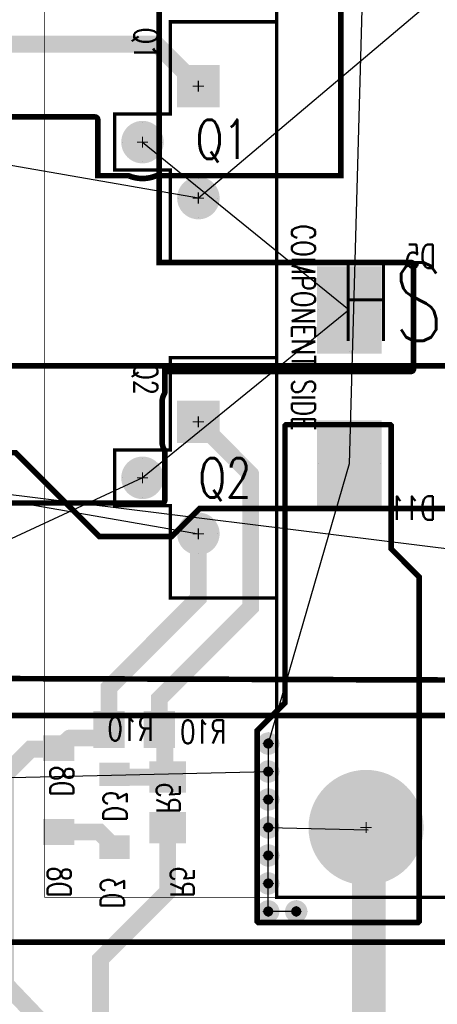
# Model space of a CAD drawing. Extents: x -7 to 11.7, y -5.4 to 6.4.
# Tile 12 of 27: x 2.255 to 3.003, y 0.884 to 2.644. Entities that reach past the tile are written whole.
import ezdxf

# ---------------------------------------------------------------- set-up
doc = ezdxf.new("R2010")
doc.units = 0
for name, pattern in [('SIG_3', [2, 1, 1]), ('SIG_33', [2, 1, 1]), ('SIG_36', [2, 1, 1]), ('SIG_38', [2, 1, 1]), ('SIG_40', [2, 1, 1]), ('SIG_48', [2, 1, 1]), ('SIG_5', [2, 1, 1]), ('SIG_7', [2, 1, 1])]:
    doc.linetypes.add(name, pattern=pattern)
for name, color, linetype in [('DRIL_NPLTE_THRU_01', 16, 'CONTINUOUS'), ('DRIL_NPLTE_THRU_02', 176, 'CONTINUOUS'), ('DRIL_PLTE_THRU_01', 16, 'CONTINUOUS'), ('DRIL_PLTE_THRU_02', 176, 'CONTINUOUS'), ('DRIL_SYMBOL', 254, 'CONTINUOUS'), ('LINK_00', 2, 'CONTINUOUS'), ('PADS_BOT', 5, 'CONTINUOUS'), ('PADS_INNER', 1, 'CONTINUOUS'), ('PADS_TOP', 1, 'CONTINUOUS'), ('PADS_XR_131', 3, 'CONTINUOUS'), ('PADS_XR_132', 6, 'CONTINUOUS'), ('PADS_XR_133', 254, 'CONTINUOUS'), ('PART_NAME_123', 255, 'CONTINUOUS'), ('PART_NAME_124', 6, 'CONTINUOUS'), ('PART_NAME_129', 2, 'CONTINUOUS'), ('PART_NAME_130', 106, 'CONTINUOUS'), ('PART_TOP_2DLINE_123', 255, 'CONTINUOUS'), ('PART_TOP_2DLINE_129', 2, 'CONTINUOUS'), ('PART_TOP_TEXT_123', 255, 'CONTINUOUS'), ('POUR_OUTLINE_01', 1, 'CONTINUOUS'), ('POUR_OUTLINE_02', 5, 'CONTINUOUS'), ('POUR_PADTHERM_01', 1, 'CONTINUOUS'), ('POUR_PADTHERM_02', 5, 'CONTINUOUS'), ('POUR_VIATHERM_01', 1, 'CONTINUOUS'), ('POUR_VIATHERM_02', 5, 'CONTINUOUS'), ('TRACE_01', 1, 'CONTINUOUS'), ('TRACE_02', 5, 'CONTINUOUS'), ('VIAPTS', 56, 'CONTINUOUS')]:
    doc.layers.add(name, color=color, linetype=linetype)
doc.styles.add('W0$001', font='simplex', dxfattribs={"width": 0.75})
doc.styles.add('W0$006', font='simplex', dxfattribs={"width": 0.75})
doc.styles.add('W0$008', font='simplex', dxfattribs={"width": 0.75})

# ---------------------------------------------------------------- blocks, each defined once
blk = doc.blocks.new('POUR_OUTLINE_20')
at = {"layer": 'POUR_OUTLINE_02', "const_width": 0.01}
blk.add_lwpolyline([(-14.7321, -16.67), (-14.73, -16.6679), (-14.73, -16.0521), (-14.78, -16.0021), (-14.78, -15.7821), (-14.7821, -15.78), (-14.9679, -15.78), (-14.97, -15.7821), (-14.97, -16.2771), (-15.02, -16.3271), (-15.02, -16.6679), (-15.0179, -16.67)], close=True, dxfattribs=at)
blk = doc.blocks.new('POUR_VIATHERM_43')
at = {"layer": 'POUR_VIATHERM_02'}
for points in [[(-15, -16.48), (-15, -16.48)], [(-15.02, -16.5), (-15.02, -16.5)], [(-14.98, -16.5), (-14.98, -16.5)], [(-15, -16.52), (-15, -16.52)]]:
    blk.add_lwpolyline(points, dxfattribs=at)
blk = doc.blocks.new('POUR_VIATHERM_44')
at = {"layer": 'POUR_VIATHERM_02'}
for points in [[(-15, -16.38), (-15, -16.38)], [(-15.02, -16.4), (-15.02, -16.4)], [(-14.98, -16.4), (-14.98, -16.4)], [(-15, -16.42), (-15, -16.42)]]:
    blk.add_lwpolyline(points, dxfattribs=at)
blk = doc.blocks.new('POUR_PADTHERM_45')
at = {"layer": 'POUR_PADTHERM_02'}
for points in [[(-14.855, -15.775), (-14.855, -15.775, 1), (-14.855, -15.775), (-14.855, -15.775, 1), (-14.855, -15.775)], [(-14.91, -15.85), (-14.91, -15.85, 1), (-14.91, -15.85), (-14.91, -15.85, 1), (-14.91, -15.85)], [(-14.8, -15.85), (-14.8, -15.85, 1), (-14.8, -15.85), (-14.8, -15.85, 1), (-14.8, -15.85)], [(-14.855, -15.925), (-14.855, -15.925, 1), (-14.855, -15.925), (-14.855, -15.925, 1), (-14.855, -15.925)]]:
    blk.add_lwpolyline(points, format="xyb", dxfattribs=at)
blk = doc.blocks.new('POUR_VIATHERM_46')
at = {"layer": 'POUR_VIATHERM_02'}
for points in [[(-15, -16.33), (-15, -16.33)], [(-15.02, -16.35), (-15.02, -16.35)], [(-14.98, -16.35), (-14.98, -16.35)], [(-15, -16.37), (-15, -16.37)]]:
    blk.add_lwpolyline(points, dxfattribs=at)
blk = doc.blocks.new('POUR_VIATHERM_47')
at = {"layer": 'POUR_VIATHERM_02'}
for points in [[(-14.95, -16.63), (-14.95, -16.63)], [(-14.97, -16.65), (-14.97, -16.65)], [(-14.93, -16.65), (-14.93, -16.65)], [(-14.95, -16.67), (-14.95, -16.67)]]:
    blk.add_lwpolyline(points, dxfattribs=at)
blk = doc.blocks.new('POUR_VIATHERM_48')
at = {"layer": 'POUR_VIATHERM_02'}
for points in [[(-15, -16.63), (-15, -16.63)], [(-15.02, -16.65), (-15.02, -16.65)], [(-14.98, -16.65), (-14.98, -16.65)], [(-15, -16.67), (-15, -16.67)]]:
    blk.add_lwpolyline(points, dxfattribs=at)
blk = doc.blocks.new('POUR_VIATHERM_49')
at = {"layer": 'POUR_VIATHERM_02'}
for points in [[(-15, -16.43), (-15, -16.43)], [(-15.02, -16.45), (-15.02, -16.45)], [(-14.98, -16.45), (-14.98, -16.45)], [(-15, -16.47), (-15, -16.47)]]:
    blk.add_lwpolyline(points, dxfattribs=at)
blk = doc.blocks.new('POUR_VIATHERM_50')
at = {"layer": 'POUR_VIATHERM_02'}
for points in [[(-15, -16.58), (-15, -16.58)], [(-15.02, -16.6), (-15.02, -16.6)], [(-14.98, -16.6), (-14.98, -16.6)], [(-15, -16.62), (-15, -16.62)]]:
    blk.add_lwpolyline(points, dxfattribs=at)
blk = doc.blocks.new('POUR_VIATHERM_51')
at = {"layer": 'POUR_VIATHERM_02'}
for points in [[(-15, -16.53), (-15, -16.53)], [(-15.02, -16.55), (-15.02, -16.55)], [(-14.98, -16.55), (-14.98, -16.55)], [(-15, -16.57), (-15, -16.57)]]:
    blk.add_lwpolyline(points, dxfattribs=at)
blk = doc.blocks.new('POUR_HEADER_1')
for name in ['POUR_OUTLINE_20', 'POUR_PADTHERM_45', 'POUR_VIATHERM_46', 'POUR_VIATHERM_44', 'POUR_VIATHERM_49', 'POUR_VIATHERM_43', 'POUR_VIATHERM_51', 'POUR_VIATHERM_50', 'POUR_VIATHERM_48', 'POUR_VIATHERM_47']:
    blk.add_blockref(name, (15.025, 16.67))
blk = doc.blocks.new('POUR_OUTLINE_107')
at = {"layer": 'POUR_OUTLINE_01', "const_width": 0.01}
blk.add_lwpolyline([(-14.13, -16.2381), (-14.13, -15.96), (-14.42, -15.96), (-14.42, -15.93), (-15.1229, -15.93), (-15.1729, -15.98), (-15.3021, -15.98), (-15.4521, -15.83), (-15.699, -15.83), (-15.7139, -15.8361), (-15.72, -15.851), (-15.72, -15.885, -0.197321), (-15.7301, -15.9096), (-15.7301, -15.92), (-15.7275, -15.92), (-15.7275, -16.1242), (-15.6963, -16.2331)], format="xyb", close=True, dxfattribs=at)
blk = doc.blocks.new('POUR_PADTHERM_137')
at = {"layer": 'POUR_PADTHERM_01'}
for points in [[(-15.7, -15.84), (-15.7, -15.84, 1), (-15.7, -15.84), (-15.7, -15.84, 1), (-15.7, -15.84)], [(-15.665, -15.875), (-15.665, -15.875, 1), (-15.665, -15.875), (-15.665, -15.875, 1), (-15.665, -15.875)], [(-15.7, -15.91), (-15.7, -15.91, 1), (-15.7, -15.91), (-15.7, -15.91, 1), (-15.7, -15.91)]]:
    blk.add_lwpolyline(points, format="xyb", dxfattribs=at)
blk = doc.blocks.new('POUR_PADTHERM_138')
at = {"layer": 'POUR_PADTHERM_01'}
for points in [[(-14.2625, -16.013), (-14.2625, -16.013, 1), (-14.2625, -16.013), (-14.2625, -16.013, 1), (-14.2625, -16.013)], [(-14.3025, -16.053), (-14.3025, -16.053, 1), (-14.3025, -16.053), (-14.3025, -16.053, 1), (-14.3025, -16.053)], [(-14.2225, -16.053), (-14.2225, -16.053, 1), (-14.2225, -16.053), (-14.2225, -16.053, 1), (-14.2225, -16.053)], [(-14.2625, -16.093), (-14.2625, -16.093, 1), (-14.2625, -16.093), (-14.2625, -16.093, 1), (-14.2625, -16.093)]]:
    blk.add_lwpolyline(points, format="xyb", dxfattribs=at)
blk = doc.blocks.new('POUR_PADTHERM_139')
at = {"layer": 'POUR_PADTHERM_01'}
for points in [[(-15.125, -15.94), (-15.125, -15.94, 1), (-15.125, -15.94), (-15.125, -15.94, 1), (-15.125, -15.94)], [(-15.16, -15.975), (-15.16, -15.975, 1), (-15.16, -15.975), (-15.16, -15.975, 1), (-15.16, -15.975)], [(-15.09, -15.975), (-15.09, -15.975, 1), (-15.09, -15.975), (-15.09, -15.975, 1), (-15.09, -15.975)], [(-15.125, -16.01), (-15.125, -16.01, 1), (-15.125, -16.01), (-15.125, -16.01, 1), (-15.125, -16.01)]]:
    blk.add_lwpolyline(points, format="xyb", dxfattribs=at)
blk = doc.blocks.new('POUR_HEADER_11')
for name in ['POUR_OUTLINE_107', 'POUR_PADTHERM_137', 'POUR_PADTHERM_139', 'POUR_PADTHERM_138']:
    blk.add_blockref(name, (15.35, 16.2))
blk = doc.blocks.new('POUR_OUTLINE_34')
at = {"layer": 'POUR_OUTLINE_02', "const_width": 0.01}
blk.add_lwpolyline([(-15.555, -15.0399), (-15.555, -15.915, 0.414214), (-15.55, -15.92), (-15.19, -15.92, 0.414214), (-15.185, -15.915), (-15.185, -15.828, 0.136108), (-15.1857, -15.8255, -0.136109), (-15.19, -15.81), (-15.19, -15.74, -0.136109), (-15.1857, -15.7245, 0.136108), (-15.185, -15.722), (-15.185, -15.685), (-14.745, -15.685, 0.414214), (-14.74, -15.68), (-14.74, -15.495, 0.414214), (-14.745, -15.49), (-15.195, -15.49), (-15.195, -14.2449, 0.414214)], format="xyb", dxfattribs=at)
blk = doc.blocks.new('POUR_PADTHERM_85')
at = {"layer": 'POUR_PADTHERM_02'}
for points in [[(-15.225, -15.84), (-15.225, -15.84, 1), (-15.225, -15.84), (-15.225, -15.84, 1), (-15.225, -15.84)], [(-15.26, -15.875), (-15.26, -15.875, 1), (-15.26, -15.875), (-15.26, -15.875, 1), (-15.26, -15.875)], [(-15.19, -15.875), (-15.19, -15.875, 1), (-15.19, -15.875), (-15.19, -15.875, 1), (-15.19, -15.875)], [(-15.225, -15.91), (-15.225, -15.91, 1), (-15.225, -15.91), (-15.225, -15.91, 1), (-15.225, -15.91)]]:
    blk.add_lwpolyline(points, format="xyb", dxfattribs=at)
blk = doc.blocks.new('POUR_PADTHERM_87')
at = {"layer": 'POUR_PADTHERM_02'}
for points in [[(-14.855, -15.5), (-14.855, -15.5, 1), (-14.855, -15.5), (-14.855, -15.5, 1), (-14.855, -15.5)], [(-14.91, -15.575), (-14.91, -15.575, 1), (-14.91, -15.575), (-14.91, -15.575, 1), (-14.91, -15.575)], [(-14.8, -15.575), (-14.8, -15.575, 1), (-14.8, -15.575), (-14.8, -15.575, 1), (-14.8, -15.575)], [(-14.855, -15.65), (-14.855, -15.65, 1), (-14.855, -15.65), (-14.855, -15.65, 1), (-14.855, -15.65)]]:
    blk.add_lwpolyline(points, format="xyb", dxfattribs=at)
blk = doc.blocks.new('POUR_PADTHERM_88')
at = {"layer": 'POUR_PADTHERM_02'}
for points in [[(-15.225, -15.24), (-15.225, -15.24, 1), (-15.225, -15.24), (-15.225, -15.24, 1), (-15.225, -15.24)], [(-15.26, -15.275), (-15.26, -15.275, 1), (-15.26, -15.275), (-15.26, -15.275, 1), (-15.26, -15.275)], [(-15.19, -15.275), (-15.19, -15.275, 1), (-15.19, -15.275), (-15.19, -15.275, 1), (-15.19, -15.275)], [(-15.225, -15.31), (-15.225, -15.31, 1), (-15.225, -15.31), (-15.225, -15.31, 1), (-15.225, -15.31)]]:
    blk.add_lwpolyline(points, format="xyb", dxfattribs=at)
blk = doc.blocks.new('POUR_HEADER_14')
for name in ['POUR_OUTLINE_34', 'POUR_PADTHERM_88', 'POUR_PADTHERM_87', 'POUR_PADTHERM_85']:
    blk.add_blockref(name, (15.02, 15.485))
blk = doc.blocks.new('POUR_OUTLINE_127')
at = {"layer": 'POUR_OUTLINE_01', "const_width": 0.01}
for points in [[(-16.72, -16.705), (-14.655, -16.705, 0.414214)], [(-14.655, -16.3), (-15.925, -16.3), (-15.925, -15.885), (-15.7702, -15.885, 0.421792), (-15.7652, -15.8799), (-15.7653, -15.8768, -0.048762), (-15.7648, -15.87, 0.021542), (-15.7648, -15.8696, -0.115046), (-15.7557, -15.8415, 0.136107), (-15.755, -15.8389), (-15.755, -15.745, 0.414214), (-15.76, -15.74), (-15.955, -15.74), (-15.955, -15.23), (-15.76, -15.23, 0.414214), (-15.755, -15.225), (-15.755, -14.93), (-14.7, -14.93, 0.414214), (-14.695, -14.925), (-14.695, -14.545), (-13.715, -14.545, 0.414214)]]:
    blk.add_lwpolyline(points, format="xyb", dxfattribs=at)
blk = doc.blocks.new('POUR_VIATHERM_189')
at = {"layer": 'POUR_VIATHERM_01'}
for points in [[(-15, -16.48), (-15, -16.48)], [(-15.02, -16.5), (-15.02, -16.5)], [(-14.98, -16.5), (-14.98, -16.5)], [(-15, -16.52), (-15, -16.52)]]:
    blk.add_lwpolyline(points, dxfattribs=at)
blk = doc.blocks.new('POUR_VIATHERM_196')
at = {"layer": 'POUR_VIATHERM_01'}
for points in [[(-15, -16.38), (-15, -16.38)], [(-15.02, -16.4), (-15.02, -16.4)], [(-14.98, -16.4), (-14.98, -16.4)], [(-15, -16.42), (-15, -16.42)]]:
    blk.add_lwpolyline(points, dxfattribs=at)
blk = doc.blocks.new('POUR_VIATHERM_197')
at = {"layer": 'POUR_VIATHERM_01'}
for points in [[(-15, -16.33), (-15, -16.33)], [(-15.02, -16.35), (-15.02, -16.35)], [(-14.98, -16.35), (-14.98, -16.35)], [(-15, -16.37), (-15, -16.37)]]:
    blk.add_lwpolyline(points, dxfattribs=at)
blk = doc.blocks.new('POUR_VIATHERM_198')
at = {"layer": 'POUR_VIATHERM_01'}
for points in [[(-14.95, -16.63), (-14.95, -16.63)], [(-14.97, -16.65), (-14.97, -16.65)], [(-14.93, -16.65), (-14.93, -16.65)], [(-14.95, -16.67), (-14.95, -16.67)]]:
    blk.add_lwpolyline(points, dxfattribs=at)
blk = doc.blocks.new('POUR_VIATHERM_199')
at = {"layer": 'POUR_VIATHERM_01'}
for points in [[(-15, -16.63), (-15, -16.63)], [(-15.02, -16.65), (-15.02, -16.65)], [(-14.98, -16.65), (-14.98, -16.65)], [(-15, -16.67), (-15, -16.67)]]:
    blk.add_lwpolyline(points, dxfattribs=at)
blk = doc.blocks.new('POUR_VIATHERM_200')
at = {"layer": 'POUR_VIATHERM_01'}
for points in [[(-15, -16.43), (-15, -16.43)], [(-15.02, -16.45), (-15.02, -16.45)], [(-14.98, -16.45), (-14.98, -16.45)], [(-15, -16.47), (-15, -16.47)]]:
    blk.add_lwpolyline(points, dxfattribs=at)
blk = doc.blocks.new('POUR_VIATHERM_201')
at = {"layer": 'POUR_VIATHERM_01'}
for points in [[(-15, -16.58), (-15, -16.58)], [(-15.02, -16.6), (-15.02, -16.6)], [(-14.98, -16.6), (-14.98, -16.6)], [(-15, -16.62), (-15, -16.62)]]:
    blk.add_lwpolyline(points, dxfattribs=at)
blk = doc.blocks.new('POUR_VIATHERM_202')
at = {"layer": 'POUR_VIATHERM_01'}
for points in [[(-15, -16.53), (-15, -16.53)], [(-15.02, -16.55), (-15.02, -16.55)], [(-14.98, -16.55), (-14.98, -16.55)], [(-15, -16.57), (-15, -16.57)]]:
    blk.add_lwpolyline(points, dxfattribs=at)
blk = doc.blocks.new('POUR_HEADER_15')
for name in ['POUR_OUTLINE_127', 'POUR_VIATHERM_197', 'POUR_VIATHERM_196', 'POUR_VIATHERM_200', 'POUR_VIATHERM_189', 'POUR_VIATHERM_202', 'POUR_VIATHERM_201', 'POUR_VIATHERM_199', 'POUR_VIATHERM_198']:
    blk.add_blockref(name, (14.645, 16.295))
blk = doc.blocks.new('POUR_OUTLINE_128')
at = {"layer": 'POUR_OUTLINE_01', "const_width": 0.01}
blk.add_lwpolyline([(-13.675, -15.1799), (-13.675, -14.62, 0.414214), (-13.68, -14.615), (-14.58, -14.615, 0.414214), (-14.585, -14.62), (-14.585, -15.015), (-14.865, -15.015, 0.414214), (-14.87, -15.02), (-14.87, -15.335), (-15.199, -15.335, 0.095352), (-15.2009, -15.3354, -0.192454), (-15.2491, -15.3354, 0.095352), (-15.251, -15.335), (-15.305, -15.335), (-15.305, -15.235, 0.414214), (-15.31, -15.23), (-15.7101, -15.23, 0.414214), (-15.7151, -15.235), (-15.7151, -15.6699, 0.414214), (-15.7101, -15.6749), (-14.6701, -15.6749, 0.414214), (-14.6651, -15.6699), (-14.6651, -15.1849), (-13.68, -15.1849, 0.414214)], format="xyb", close=True, dxfattribs=at)
blk = doc.blocks.new('POUR_PADTHERM_209')
at = {"layer": 'POUR_PADTHERM_01'}
for points in [[(-15.125, -15.34), (-15.125, -15.34, 1), (-15.125, -15.34), (-15.125, -15.34, 1), (-15.125, -15.34)], [(-15.16, -15.375), (-15.16, -15.375, 1), (-15.16, -15.375), (-15.16, -15.375, 1), (-15.16, -15.375)], [(-15.09, -15.375), (-15.09, -15.375, 1), (-15.09, -15.375), (-15.09, -15.375, 1), (-15.09, -15.375)], [(-15.125, -15.41), (-15.125, -15.41, 1), (-15.125, -15.41), (-15.125, -15.41, 1), (-15.125, -15.41)]]:
    blk.add_lwpolyline(points, format="xyb", dxfattribs=at)
blk = doc.blocks.new('POUR_HEADER_16')
for name in ['POUR_OUTLINE_128', 'POUR_PADTHERM_209']:
    blk.add_blockref(name, (15.625, 15.225))
blk = doc.blocks.new('DRIL_HOLE_0')
blk.add_lwpolyline([(0, 0, 1), (0, 0, 1)], format="xyb", close=True)
blk = doc.blocks.new('PAD_11')
at = {"const_width": 0.036}
blk.add_lwpolyline([(-0.024, 0), (0.024, 0)], dxfattribs=at)
blk = doc.blocks.new('PAD_1')
blk.add_lwpolyline([(0, 0, 1), (0, 0, 1)], format="xyb", close=True)
blk = doc.blocks.new('PAD_12')
at = {"const_width": 0.042}
blk.add_lwpolyline([(-0.027, 0), (0.027, 0)], dxfattribs=at)
blk = doc.blocks.new('STK_BOT_128')
at = {"layer": 'DRIL_NPLTE_THRU_01'}
blk.add_blockref('DRIL_HOLE_0', (0, 0), dxfattribs=at)
at = {"layer": 'DRIL_NPLTE_THRU_02'}
blk.add_blockref('DRIL_HOLE_0', (0, 0), dxfattribs=at)
at = {"layer": 'PADS_BOT', "rotation": 90}
blk.add_blockref('PAD_11', (0, 0), dxfattribs=at)
at = {"layer": 'PADS_INNER'}
blk.add_blockref('PAD_1', (0, 0), dxfattribs=at)
at = {"layer": 'PADS_TOP'}
blk.add_blockref('PAD_1', (0, 0), dxfattribs=at)
at = {"layer": 'PADS_XR_131', "rotation": 90}
blk.add_blockref('PAD_12', (0, 0), dxfattribs=at)
at = {"layer": 'PADS_XR_133', "rotation": 90}
blk.add_blockref('PAD_11', (0, 0), dxfattribs=at)
blk = doc.blocks.new('SYM_BOT_36')
for p in [(-0.065, 0), (0.065, 0)]:
    blk.add_blockref('STK_BOT_128', p)
blk = doc.blocks.new('PART_BOT_25')
blk.add_blockref('SYM_BOT_36', (0, 0))
at = {"layer": 'PART_NAME_124', "style": 'W0$006', "width": 0.75}
blk.add_text('D3', height=0.042, rotation=180, dxfattribs=at).set_placement((0.175, 0.025))
at = {"layer": 'PART_NAME_130', "style": 'W0$001', "width": 0.75}
blk.add_text('D3', height=0.042, rotation=180, dxfattribs=at).set_placement((0.0199, 0.0201))
blk = doc.blocks.new('PAD_13')
at = {"const_width": 0.04}
blk.add_lwpolyline([(-0.025, 0), (0.025, 0)], dxfattribs=at)
blk = doc.blocks.new('PAD_14')
at = {"const_width": 0.046}
blk.add_lwpolyline([(-0.028, 0), (0.028, 0)], dxfattribs=at)
blk = doc.blocks.new('STK_BOT_162')
at = {"layer": 'DRIL_NPLTE_THRU_01'}
blk.add_blockref('DRIL_HOLE_0', (0, 0), dxfattribs=at)
at = {"layer": 'DRIL_NPLTE_THRU_02'}
blk.add_blockref('DRIL_HOLE_0', (0, 0), dxfattribs=at)
at = {"layer": 'PADS_BOT', "rotation": 90}
blk.add_blockref('PAD_13', (0, 0), dxfattribs=at)
at = {"layer": 'PADS_INNER'}
blk.add_blockref('PAD_1', (0, 0), dxfattribs=at)
at = {"layer": 'PADS_TOP'}
blk.add_blockref('PAD_1', (0, 0), dxfattribs=at)
at = {"layer": 'PADS_XR_131', "rotation": 90}
blk.add_blockref('PAD_14', (0, 0), dxfattribs=at)
at = {"layer": 'PADS_XR_133', "rotation": 90}
blk.add_blockref('PAD_13', (0, 0), dxfattribs=at)
blk = doc.blocks.new('SYM_BOT_29')
for p in [(-0.078, 0), (0.072, 0)]:
    blk.add_blockref('STK_BOT_162', p)
blk = doc.blocks.new('PART_BOT_26')
blk.add_blockref('SYM_BOT_29', (0, 0))
at = {"layer": 'PART_NAME_124', "style": 'W0$006', "width": 0.75}
blk.add_text('D8', height=0.042, dxfattribs=at).set_placement((-0.195, -0.02))
at = {"layer": 'PART_NAME_130', "style": 'W0$001', "width": 0.75}
blk.add_text('D8', height=0.042, dxfattribs=at).set_placement((-0.0149, -0.0151))
blk = doc.blocks.new('PAD_0')
at = {"const_width": 0.05}
blk.add_lwpolyline([(-0.03, 0), (0.03, 0)], dxfattribs=at)
blk = doc.blocks.new('PAD_2')
at = {"const_width": 0.056}
blk.add_lwpolyline([(-0.033, 0), (0.033, 0)], dxfattribs=at)
blk = doc.blocks.new('STK_BOT_57')
at = {"layer": 'DRIL_NPLTE_THRU_01'}
blk.add_blockref('DRIL_HOLE_0', (0, 0), dxfattribs=at)
at = {"layer": 'DRIL_NPLTE_THRU_02'}
blk.add_blockref('DRIL_HOLE_0', (0, 0), dxfattribs=at)
at = {"layer": 'PADS_BOT', "rotation": 90}
blk.add_blockref('PAD_0', (0, 0), dxfattribs=at)
at = {"layer": 'PADS_INNER'}
blk.add_blockref('PAD_1', (0, 0), dxfattribs=at)
at = {"layer": 'PADS_TOP'}
blk.add_blockref('PAD_1', (0, 0), dxfattribs=at)
at = {"layer": 'PADS_XR_131', "rotation": 90}
blk.add_blockref('PAD_2', (0, 0), dxfattribs=at)
at = {"layer": 'PADS_XR_133', "rotation": 90}
blk.add_blockref('PAD_0', (0, 0), dxfattribs=at)
blk = doc.blocks.new('SYM_BOT_35')
for p in [(-0.045, 0), (0.045, 0)]:
    blk.add_blockref('STK_BOT_57', p)
blk = doc.blocks.new('PART_BOT_31')
blk.add_blockref('SYM_BOT_35', (0, 0))
at = {"layer": 'PART_NAME_124', "style": 'W0$006', "width": 0.75}
blk.add_text('R10', height=0.042, rotation=180, dxfattribs=at).set_placement((0.165, 0.025))
at = {"layer": 'PART_NAME_130', "style": 'W0$001', "width": 0.75}
blk.add_text('R10', height=0.042, rotation=180, dxfattribs=at).set_placement((0.0349, 0.0199))
blk = doc.blocks.new('PAD_30')
at = {"const_width": 0.11}
blk.add_lwpolyline([(-0.075, 0), (0.075, 0)], dxfattribs=at)
blk = doc.blocks.new('PAD_31')
at = {"const_width": 0.116}
blk.add_lwpolyline([(-0.078, 0), (0.078, 0)], dxfattribs=at)
blk = doc.blocks.new('STK_BOT_113')
at = {"layer": 'DRIL_NPLTE_THRU_01'}
blk.add_blockref('DRIL_HOLE_0', (0, 0), dxfattribs=at)
at = {"layer": 'DRIL_NPLTE_THRU_02'}
blk.add_blockref('DRIL_HOLE_0', (0, 0), dxfattribs=at)
at = {"layer": 'PADS_BOT', "rotation": 90}
blk.add_blockref('PAD_30', (0, 0), dxfattribs=at)
at = {"layer": 'PADS_INNER'}
blk.add_blockref('PAD_1', (0, 0), dxfattribs=at)
at = {"layer": 'PADS_TOP'}
blk.add_blockref('PAD_1', (0, 0), dxfattribs=at)
at = {"layer": 'PADS_XR_131', "rotation": 90}
blk.add_blockref('PAD_31', (0, 0), dxfattribs=at)
at = {"layer": 'PADS_XR_133', "rotation": 90}
blk.add_blockref('PAD_30', (0, 0), dxfattribs=at)
blk = doc.blocks.new('SYM_BOT_5')
for p in [(-0.13, 0), (0.13, 0)]:
    blk.add_blockref('STK_BOT_113', p)
blk = doc.blocks.new('PART_BOT_55')
blk.add_blockref('SYM_BOT_5', (0, 0))
at = {"layer": 'PART_NAME_124', "style": 'W0$006', "width": 0.75}
blk.add_text('D5', height=0.042, rotation=180, dxfattribs=at).set_placement((0.185, -0.15))
at = {"layer": 'PART_NAME_130', "style": 'W0$001', "width": 0.75}
blk.add_text('D5', height=0.042, rotation=180, dxfattribs=at).set_placement((0.025, -0.075))
blk = doc.blocks.new('PART_BOT_74')
blk.add_blockref('SYM_BOT_35', (0, 0))
at = {"layer": 'PART_NAME_124', "style": 'W0$006', "width": 0.75}
blk.add_text('R5', height=0.042, dxfattribs=at).set_placement((-0.17, 0.005))
at = {"layer": 'PART_NAME_130', "style": 'W0$001', "width": 0.75}
blk.add_text('R5', height=0.042, dxfattribs=at).set_placement((-0.0199, -0.0201))
blk = doc.blocks.new('SMOOTH_0$006')
at = {"const_width": 0.003}
blk.add_lwpolyline([(-0.0015, 0, 1), (0.0015, 0, 1)], format="xyb", close=True, dxfattribs=at)
blk = doc.blocks.new('SMOOTH_0$001')
at = {"const_width": 0.0005}
blk.add_lwpolyline([(-0.00025, 0, 1), (0.00025, 0, 1)], format="xyb", close=True, dxfattribs=at)
blk = doc.blocks.new('PART_BODY_TOP_4')
at = {"layer": 'PART_TOP_2DLINE_123', "const_width": 0.006}
blk.add_lwpolyline([(0.315, 0.14), (-0.115, 0.14), (-0.115, -0.05), (0.05, -0.05), (0.05, -0.15), (0.15, -0.15), (0.15, -0.05), (0.315, -0.05)], close=True, dxfattribs=at)
at = {"layer": 'PART_TOP_2DLINE_129', "const_width": 0.001}
blk.add_lwpolyline([(0.315, 0.14), (-0.115, 0.14), (-0.115, -0.05), (0.05, -0.05), (0.05, -0.15), (0.15, -0.15), (0.15, -0.05), (0.315, -0.05)], close=True, dxfattribs=at)
at = {"layer": 'PART_TOP_2DLINE_123'}
for p in [(-0.115, 0.14), (0.315, 0.14), (-0.115, -0.05), (0.05, -0.05), (0.15, -0.05), (0.315, -0.05), (0.05, -0.15), (0.15, -0.15)]:
    blk.add_blockref('SMOOTH_0$006', p, dxfattribs=at)
at = {"layer": 'PART_TOP_2DLINE_129'}
for p in [(-0.115, 0.14), (0.315, 0.14), (-0.115, -0.05), (0.05, -0.05), (0.15, -0.05), (0.315, -0.05), (0.05, -0.15), (0.15, -0.15)]:
    blk.add_blockref('SMOOTH_0$001', p, dxfattribs=at)
blk = doc.blocks.new('DRIL_SYMBOL_0$041')
at = {"layer": 'DRIL_SYMBOL', "const_width": 0.002}
for points in [[(-0.01, 0), (0.01, 0)], [(0, -0.01), (0, 0.01)]]:
    blk.add_lwpolyline(points, dxfattribs=at)
blk = doc.blocks.new('DRIL_HOLE_0$041')
at = {"const_width": 0.0205}
blk.add_lwpolyline([(-0.01025, 0, 1), (0.01025, 0, 1)], format="xyb", close=True, dxfattribs=at)
blk.add_blockref('DRIL_SYMBOL_0$041', (0, 0))
blk = doc.blocks.new('PAD_3')
at = {"const_width": 0.035}
blk.add_lwpolyline([(0, -0.0175, 1), (0, 0.0175, 1)], format="xyb", close=True, dxfattribs=at)
blk = doc.blocks.new('PAD_26')
at = {"const_width": 0.07}
blk.add_lwpolyline([(-0.035, 0), (0.035, 0)], dxfattribs=at)
blk = doc.blocks.new('PAD_27')
at = {"const_width": 0.076}
blk.add_lwpolyline([(-0.038, 0), (0.038, 0)], dxfattribs=at)
blk = doc.blocks.new('STK_TOP_94')
at = {"layer": 'DRIL_PLTE_THRU_01'}
blk.add_blockref('DRIL_HOLE_0$041', (0, 0), dxfattribs=at)
at = {"layer": 'DRIL_PLTE_THRU_02'}
blk.add_blockref('DRIL_HOLE_0$041', (0, 0), dxfattribs=at)
at = {"layer": 'PADS_BOT'}
blk.add_blockref('PAD_26', (0, 0), dxfattribs=at)
at = {"layer": 'PADS_INNER'}
blk.add_blockref('PAD_3', (0, 0), dxfattribs=at)
at = {"layer": 'PADS_TOP'}
blk.add_blockref('PAD_26', (0, 0), dxfattribs=at)
at = {"layer": 'PADS_XR_131'}
blk.add_blockref('PAD_27', (0, 0), dxfattribs=at)
at = {"layer": 'PADS_XR_132'}
blk.add_blockref('PAD_27', (0, 0), dxfattribs=at)
blk = doc.blocks.new('PAD_4')
at = {"const_width": 0.038}
blk.add_lwpolyline([(0, -0.019, 1), (0, 0.019, 1)], format="xyb", close=True, dxfattribs=at)
blk = doc.blocks.new('STK_TOP_93')
at = {"layer": 'DRIL_PLTE_THRU_01'}
blk.add_blockref('DRIL_HOLE_0$041', (0, 0), dxfattribs=at)
at = {"layer": 'DRIL_PLTE_THRU_02'}
blk.add_blockref('DRIL_HOLE_0$041', (0, 0), dxfattribs=at)
at = {"layer": 'PADS_BOT'}
blk.add_blockref('PAD_3', (0, 0), dxfattribs=at)
at = {"layer": 'PADS_INNER'}
blk.add_blockref('PAD_3', (0, 0), dxfattribs=at)
at = {"layer": 'PADS_TOP'}
blk.add_blockref('PAD_3', (0, 0), dxfattribs=at)
at = {"layer": 'PADS_XR_131'}
blk.add_blockref('PAD_4', (0, 0), dxfattribs=at)
at = {"layer": 'PADS_XR_132'}
blk.add_blockref('PAD_4', (0, 0), dxfattribs=at)
blk = doc.blocks.new('SYM_TOP_7')
for name, p in [('PART_BODY_TOP_4', (0, 0)), ('STK_TOP_94', (0, 0)), ('STK_TOP_93', (0.2, 0)), ('STK_TOP_93', (0.1, -0.1))]:
    blk.add_blockref(name, p)
blk = doc.blocks.new('PART_TOP_86')
blk.add_blockref('SYM_TOP_7', (0, 0))
at = {"layer": 'PART_NAME_123', "style": 'W0$006', "width": 0.75}
blk.add_text('Q2', height=0.042, dxfattribs=at).set_placement((-0.105, -0.115))
at = {"layer": 'PART_NAME_129', "style": 'W0$001', "width": 0.75}
blk.add_text('Q2', height=0.07, rotation=90, dxfattribs=at).set_placement((0.135, 0))
blk = doc.blocks.new('PART_TOP_98')
blk.add_blockref('SYM_TOP_7', (0, 0))
at = {"layer": 'PART_NAME_123', "style": 'W0$006', "width": 0.75}
blk.add_text('Q1', height=0.042, dxfattribs=at).set_placement((-0.105, -0.115))
at = {"layer": 'PART_NAME_129', "style": 'W0$001', "width": 0.75}
blk.add_text('Q1', height=0.07, rotation=90, dxfattribs=at).set_placement((0.13, -0.005))
blk = doc.blocks.new('PART_BODY_TOP_10')
at = {"layer": 'PART_TOP_2DLINE_123', "const_width": 0.006}
blk.add_lwpolyline([(-1.05, 0.325), (1, 0.325), (1, -0.16), (-1.05, -0.16)], close=True, dxfattribs=at)
blk.add_lwpolyline([(1, -0.16), (-1.05, -0.16)], dxfattribs=at)
at = {"layer": 'PART_TOP_2DLINE_129', "const_width": 0.001}
blk.add_lwpolyline([(-1.05, 0.325), (1, 0.325), (1, -0.575), (-1.05, -0.575)], close=True, dxfattribs=at)
blk.add_lwpolyline([(1, -0.16), (-1.05, -0.16)], dxfattribs=at)
at = {"layer": 'PART_TOP_2DLINE_123'}
blk.add_blockref('SMOOTH_0$006', (1, -0.16), dxfattribs=at)
blk.add_blockref('SMOOTH_0$006', (1, -0.16), dxfattribs=at)
at = {"layer": 'PART_TOP_2DLINE_129'}
for p in [(1, -0.16), (1, -0.575)]:
    blk.add_blockref('SMOOTH_0$001', p, dxfattribs=at)
at = {"layer": 'PART_TOP_TEXT_123', "style": 'W0$008', "width": 0.75}
blk.add_text('COMPONENT SIDE', height=0.042, dxfattribs=at).set_placement((-0.203, -0.133))
blk = doc.blocks.new('DRIL_SYMBOL_0$125')
at = {"layer": 'DRIL_SYMBOL', "const_width": 0.002}
for points in [[(-0.01, 0), (0.01, 0)], [(0, -0.01), (0, 0.01)]]:
    blk.add_lwpolyline(points, dxfattribs=at)
blk = doc.blocks.new('DRIL_HOLE_0$125')
at = {"const_width": 0.0625}
blk.add_lwpolyline([(-0.03125, 0, 1), (0.03125, 0, 1)], format="xyb", close=True, dxfattribs=at)
blk.add_blockref('DRIL_SYMBOL_0$125', (0, 0))
blk = doc.blocks.new('PAD_58')
at = {"const_width": 0.1}
blk.add_lwpolyline([(0, -0.05, 1), (0, 0.05, 1)], format="xyb", close=True, dxfattribs=at)
blk = doc.blocks.new('PAD_61')
at = {"const_width": 0.103}
blk.add_lwpolyline([(0, -0.0515, 1), (0, 0.0515, 1)], format="xyb", close=True, dxfattribs=at)
blk = doc.blocks.new('STK_TOP_78')
at = {"layer": 'DRIL_PLTE_THRU_01'}
blk.add_blockref('DRIL_HOLE_0$125', (0, 0), dxfattribs=at)
at = {"layer": 'DRIL_PLTE_THRU_02'}
blk.add_blockref('DRIL_HOLE_0$125', (0, 0), dxfattribs=at)
at = {"layer": 'PADS_BOT'}
blk.add_blockref('PAD_58', (0, 0), dxfattribs=at)
at = {"layer": 'PADS_INNER'}
blk.add_blockref('PAD_58', (0, 0), dxfattribs=at)
at = {"layer": 'PADS_TOP'}
blk.add_blockref('PAD_58', (0, 0), dxfattribs=at)
at = {"layer": 'PADS_XR_131'}
blk.add_blockref('PAD_61', (0, 0), dxfattribs=at)
at = {"layer": 'PADS_XR_132'}
blk.add_blockref('PAD_61', (0, 0), dxfattribs=at)
blk = doc.blocks.new('SYM_TOP_13')
for name, p in [('PART_BODY_TOP_10', (0, 0)), ('STK_TOP_78', (0.875, 0))]:
    blk.add_blockref(name, p)
blk = doc.blocks.new('PART_TOP_106')
blk.add_blockref('SYM_TOP_13', (0, 0))
at = {"layer": 'PART_NAME_129', "style": 'W0$001', "width": 0.75}
blk.add_text('HS2', height=0.14, rotation=90, dxfattribs=at).set_placement((0.005, -0.05))
blk = doc.blocks.new('PART_BOT_111')
blk.add_blockref('SYM_BOT_5', (0, 0))
at = {"layer": 'PART_NAME_124', "style": 'W0$006', "width": 0.75}
blk.add_text('D11', height=0.042, dxfattribs=at).set_placement((-0.175, -0.2))
at = {"layer": 'PART_NAME_130', "style": 'W0$001', "width": 0.75}
blk.add_text('D11', height=0.042, dxfattribs=at).set_placement((-0.025, -0.1))
blk = doc.blocks.new('SMOOTH_0$03')
at = {"const_width": 0.015}
blk.add_lwpolyline([(-0.0075, 0, 1), (0.0075, 0, 1)], format="xyb", close=True, dxfattribs=at)
blk = doc.blocks.new('TRACE_58')
at = {"layer": 'TRACE_02', "linetype": 'SIG_5', "const_width": 0.03}
blk.add_lwpolyline([(2.4201, 1.2899), (2.5201, 1.2899)], dxfattribs=at)
at = {"layer": 'TRACE_02'}
for p in [(2.4201, 1.2899), (2.5201, 1.2899)]:
    blk.add_blockref('SMOOTH_0$03', p, dxfattribs=at)
blk = doc.blocks.new('TRACE_60')
at = {"layer": 'TRACE_02', "linetype": 'SIG_5', "const_width": 0.03}
blk.add_lwpolyline([(2.4201, 1.2899), (2.4251, 1.2949)], dxfattribs=at)
at = {"layer": 'TRACE_02'}
for p in [(2.4201, 1.2899), (2.4251, 1.2949)]:
    blk.add_blockref('SMOOTH_0$03', p, dxfattribs=at)
blk = doc.blocks.new('SMOOTH_0$06')
at = {"const_width": 0.03}
blk.add_lwpolyline([(-0.015, 0, 1), (0.015, 0, 1)], format="xyb", close=True, dxfattribs=at)
blk = doc.blocks.new('TRACE_314')
at = {"layer": 'TRACE_01', "linetype": 'SIG_33', "const_width": 0.03}
blk.add_lwpolyline([(2.5751, 2.5249), (2.5001, 2.5999), (2.0351, 2.5999)], dxfattribs=at)
at = {"layer": 'TRACE_01'}
for p in [(2.0351, 2.5999), (2.5001, 2.5999), (2.5751, 2.5249)]:
    blk.add_blockref('SMOOTH_0$03', p, dxfattribs=at)
blk = doc.blocks.new('TRACE_464')
at = {"layer": 'TRACE_02', "linetype": 'SIG_40', "const_width": 0.03}
blk.add_lwpolyline([(2.3251, 1.3419), (2.3451, 1.3599)], dxfattribs=at)
at = {"layer": 'TRACE_02'}
for p in [(2.3451, 1.3599), (2.3251, 1.3419)]:
    blk.add_blockref('SMOOTH_0$03', p, dxfattribs=at)
blk = doc.blocks.new('TRACE_462')
at = {"layer": 'TRACE_02', "linetype": 'SIG_40', "const_width": 0.03}
blk.add_lwpolyline([(2.3251, 1.3419), (2.3251, 1.3399)], dxfattribs=at)
at = {"layer": 'TRACE_02'}
for p in [(2.3251, 1.3419), (2.3251, 1.3399)]:
    blk.add_blockref('SMOOTH_0$03', p, dxfattribs=at)
blk = doc.blocks.new('TRACE_468')
at = {"layer": 'TRACE_02', "linetype": 'SIG_40', "const_width": 0.03}
blk.add_lwpolyline([(2.3251, 1.3399), (2.3451, 1.3599)], dxfattribs=at)
at = {"layer": 'TRACE_02'}
for p in [(2.3451, 1.3599), (2.3251, 1.3399)]:
    blk.add_blockref('SMOOTH_0$03', p, dxfattribs=at)
blk = doc.blocks.new('TRACE_460')
at = {"layer": 'TRACE_02', "linetype": 'SIG_40', "const_width": 0.03}
blk.add_lwpolyline([(2.3451, 1.3599), (2.3951, 1.3599), (2.4101, 1.3749), (2.4151, 1.3749)], dxfattribs=at)
at = {"layer": 'TRACE_02'}
for p in [(2.3451, 1.3599), (2.3951, 1.3599), (2.4101, 1.3749), (2.4151, 1.3749)]:
    blk.add_blockref('SMOOTH_0$03', p, dxfattribs=at)
blk = doc.blocks.new('DRIL_SYMBOL_0$018')
at = {"layer": 'DRIL_SYMBOL', "const_width": 0.002}
for points in [[(-0.01, 0), (0.01, 0)], [(0, -0.01), (0, 0.01)]]:
    blk.add_lwpolyline(points, dxfattribs=at)
blk = doc.blocks.new('DRIL_HOLE_0$018')
at = {"const_width": 0.009}
blk.add_lwpolyline([(-0.0045, 0, 1), (0.0045, 0, 1)], format="xyb", close=True, dxfattribs=at)
blk.add_blockref('DRIL_SYMBOL_0$018', (0, 0))
blk = doc.blocks.new('PAD_5')
at = {"const_width": 0.02}
blk.add_lwpolyline([(0, -0.01, 1), (0, 0.01, 1)], format="xyb", close=True, dxfattribs=at)
blk = doc.blocks.new('STK_TOP_67')
at = {"layer": 'DRIL_PLTE_THRU_01'}
blk.add_blockref('DRIL_HOLE_0$018', (0, 0), dxfattribs=at)
at = {"layer": 'DRIL_PLTE_THRU_02'}
blk.add_blockref('DRIL_HOLE_0$018', (0, 0), dxfattribs=at)
at = {"layer": 'PADS_BOT'}
blk.add_blockref('PAD_5', (0, 0), dxfattribs=at)
at = {"layer": 'PADS_INNER'}
blk.add_blockref('PAD_5', (0, 0), dxfattribs=at)
at = {"layer": 'PADS_TOP'}
blk.add_blockref('PAD_5', (0, 0), dxfattribs=at)
blk = doc.blocks.new('SYM_TOP_3')
blk.add_blockref('STK_TOP_67', (0, 0))

msp = doc.modelspace()

# ---------------------------------------------------------------- linework, layer by layer
at = {"layer": 'LINK_00', "linetype": 'SIG_36'}
for p, q in [((3.3751, 2.9999), (2.5751, 2.3249)), ((2.5751, 2.3249), (2.0001, 2.4249))]:
    msp.add_line(p, q, dxfattribs=at)
at = {"layer": 'LINK_00', "linetype": 'SIG_7'}
for p, q in [((2.8751, 2.9499), (2.8451, 1.8499)), ((2.8451, 1.8499), (2.7001, 1.3499)), ((2.7001, 1.3499), (2.7001, 1.2999)), ((2.0451, 1.2849), (2.7001, 1.2999)), ((2.7001, 1.2999), (2.7001, 1.2499)), ((2.7001, 1.1999), (2.7001, 1.2499)), ((2.7001, 1.1999), (2.8791, 1.1959)), ((2.7001, 1.1999), (2.7001, 1.1499)), ((2.7001, 1.0999), (2.7001, 1.1499)), ((2.7001, 1.0499), (2.7001, 1.0999)), ((2.7501, 1.0499), (2.7001, 1.0499))]:
    msp.add_line(p, q, dxfattribs=at)
at = {"layer": 'LINK_00', "linetype": 'SIG_3'}
for p, q in [((2.4751, 2.4249), (2.8451, 2.1249)), ((2.8451, 2.1249), (2.4751, 1.8249)), ((2.4751, 1.8249), (0.7501, 1.0249))]:
    msp.add_line(p, q, dxfattribs=at)
at = {"layer": 'LINK_00', "linetype": 'SIG_40'}
for q in [(3.4376, 1.6469), (2.5751, 1.7249)]:
    msp.add_line((2.0001, 1.8249), q, dxfattribs=at)
at = {"layer": 'TRACE_01', "linetype": 'SIG_7', "const_width": 0.03}
msp.add_lwpolyline([(2.8791, 1.1959), (2.8751, 1.1999)], dxfattribs=at)
at = {"layer": 'TRACE_02', "linetype": 'SIG_5', "const_width": 0.03}
for points in [[(2.5751, 1.9249), (2.6688, 1.8312)], [(2.5051, 1.3749), (2.5051, 1.4299), (2.6688, 1.5937), (2.6688, 1.8312)], [(2.5051, 1.3749), (2.5151, 1.3599), (2.5151, 1.2899), (2.5201, 1.2899)]]:
    msp.add_lwpolyline(points, dxfattribs=at)
at = {"layer": 'TRACE_02', "linetype": 'SIG_40', "const_width": 0.03}
for points in [[(2.4151, 1.3749), (2.4151, 1.4499), (2.5751, 1.6099), (2.5751, 1.7249)], [(2.2301, 0.9199), (2.2301, 1.2949), (2.2751, 1.3399), (2.3251, 1.3399), (2.3251, 1.3419)], [(2.2301, 0.9199), (2.3201, 0.8259), (2.3201, 0.6399)]]:
    msp.add_lwpolyline(points, dxfattribs=at)
at = {"layer": 'TRACE_02', "linetype": 'SIG_38', "const_width": 0.03}
msp.add_lwpolyline([(2.4001, 0.7349), (2.4001, 0.9649), (2.5201, 1.0849), (2.5201, 1.1999)], dxfattribs=at)
at = {"layer": 'TRACE_02', "linetype": 'SIG_7'}
for points, const_width in [([(2.7501, -0.1501), (2.8801, -0.0201), (2.8801, 1.1949)], 0.06), ([(2.8751, 1.1999), (2.8801, 1.1949)], 0.03)]:
    msp.add_lwpolyline(points, dxfattribs=dict(at, const_width=const_width))
at = {"layer": 'TRACE_02', "linetype": 'SIG_48', "const_width": 0.03}
msp.add_lwpolyline([(2.3251, 1.1919), (2.3981, 1.1919), (2.4251, 1.1649)], dxfattribs=at)

# ---------------------------------------------------------------- block references
at = {"linetype": 'SIG_7'}
for name, p in [('POUR_HEADER_15', (3.0551, 1.4049)), ('POUR_HEADER_1', (2.6751, 1.0299))]:
    msp.add_blockref(name, p, dxfattribs=at)
at = {"linetype": 'SIG_3'}
msp.add_blockref('POUR_HEADER_14', (2.6801, 2.2149), dxfattribs=at)
at = {"rotation": 270}
for name, p in [('PART_TOP_106', (2.8751, 2.0749)), ('PART_TOP_98', (2.5751, 2.5249)), ('PART_TOP_86', (2.5751, 1.9249))]:
    msp.add_blockref(name, p, dxfattribs=at)
at = {"linetype": 'SIG_36'}
msp.add_blockref('POUR_HEADER_16', (2.0751, 2.4749), dxfattribs=at)
for name in ['TRACE_314', 'TRACE_464', 'TRACE_468', 'TRACE_460', 'TRACE_462', 'TRACE_60', 'TRACE_58']:
    msp.add_blockref(name, (0, 0))
at = {"xscale": -1}
for name, p, rotation in [('PART_BOT_55', (2.9751, 2.1249), -180), ('PART_BOT_31', (2.4601, 1.3749), -180), ('PART_BOT_26', (2.3251, 1.2699), -90), ('PART_BOT_25', (2.4251, 1.2299), -270), ('PART_BOT_74', (2.5201, 1.2449), -90)]:
    msp.add_blockref(name, p, dxfattribs=dict(at, rotation=rotation))
msp.add_blockref('PART_BOT_111', (2.9751, 1.8499), dxfattribs=at)
at = {"linetype": 'SIG_40'}
msp.add_blockref('POUR_HEADER_11', (2.3501, 1.4999), dxfattribs=at)
at = {"layer": 'TRACE_01'}
for p in [(2.8751, 1.1999), (2.8791, 1.1959)]:
    msp.add_blockref('SMOOTH_0$03', p, dxfattribs=at)
at = {"layer": 'TRACE_02'}
for name, p in [('SMOOTH_0$03', (2.5751, 1.9249)), ('SMOOTH_0$03', (2.6688, 1.8312)), ('SMOOTH_0$03', (2.6688, 1.8312)), ('SMOOTH_0$03', (2.5751, 1.7249)), ('SMOOTH_0$03', (2.5751, 1.6099)), ('SMOOTH_0$03', (2.6688, 1.5937)), ('SMOOTH_0$03', (2.4151, 1.4499)), ('SMOOTH_0$03', (2.5051, 1.4299)), ('SMOOTH_0$03', (2.4151, 1.3749)), ('SMOOTH_0$03', (2.5051, 1.3749)), ('SMOOTH_0$03', (2.5051, 1.3749)), ('SMOOTH_0$03', (2.5151, 1.3599)), ('SMOOTH_0$03', (2.3251, 1.3419)), ('SMOOTH_0$03', (2.2751, 1.3399)), ('SMOOTH_0$03', (2.3251, 1.3399)), ('SMOOTH_0$03', (2.5151, 1.2899)), ('SMOOTH_0$03', (2.5201, 1.2899)), ('SMOOTH_0$03', (2.5201, 1.1999)), ('SMOOTH_0$06', (2.8801, 1.1949)), ('SMOOTH_0$03', (2.8751, 1.1999)), ('SMOOTH_0$03', (2.3251, 1.1919)), ('SMOOTH_0$03', (2.3981, 1.1919)), ('SMOOTH_0$03', (2.8801, 1.1949)), ('SMOOTH_0$03', (2.4251, 1.1649)), ('SMOOTH_0$03', (2.5201, 1.0849)), ('SMOOTH_0$03', (2.4001, 0.9649))]:
    msp.add_blockref(name, p, dxfattribs=at)
at = {"layer": 'VIAPTS', "linetype": 'SIG_7'}
for p in [(2.7001, 1.3499), (2.7001, 1.2999), (2.7001, 1.2499), (2.7001, 1.1999), (2.7001, 1.1499), (2.7001, 1.0999), (2.7001, 1.0499), (2.7501, 1.0499)]:
    msp.add_blockref('SYM_TOP_3', p, dxfattribs=at)

doc.saveas('drawing.dxf')
